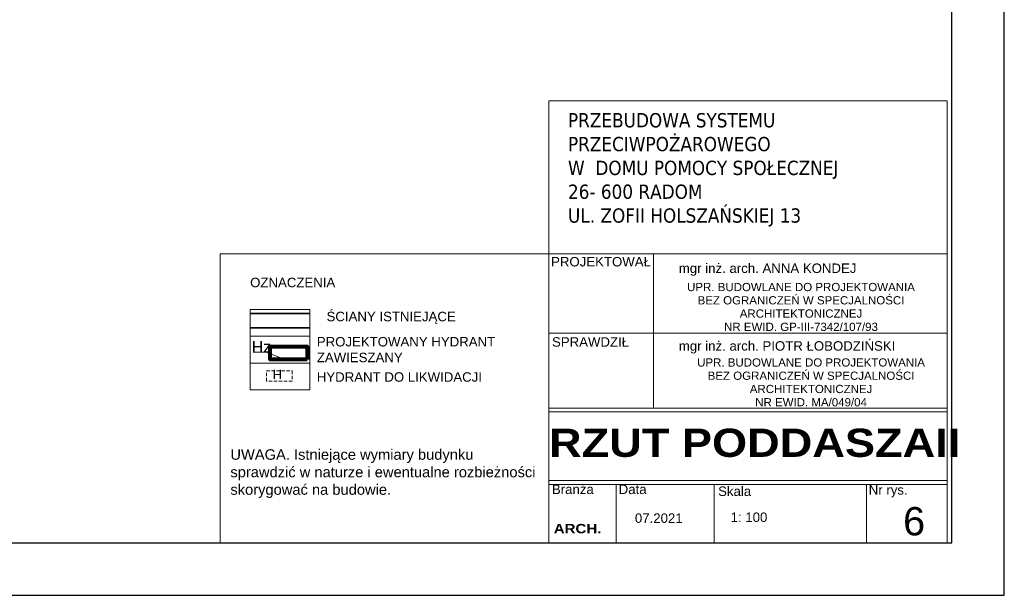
# Model space of a CAD drawing. Extents: x -282929 to -277084, y 175542 to 191450.
# Tile 28 of 30: x -278958 to -277084, y 188480 to 189576. Entities that reach past the tile are written whole.
import ezdxf
from ezdxf.enums import TextEntityAlignment as Align

# ---------------------------------------------------------------- set-up
doc = ezdxf.new("R2010")
doc.units = 0
doc.header["$MEASUREMENT"] = 0
doc.linetypes.add('DASHED2', pattern=[9.525, 6.35, -3.175])
doc.layers.get('0').update_dxf_attribs({"linetype": 'CONTINUOUS'})
for name, color, linetype, lineweight in [('1 cienka', 7, 'CONTINUOUS', 9), ('12 pomocnicze', 241, 'CONTINUOUS', 5), ('inwentaryzacja', 7, 'CONTINUOUS', 35), ('KONTURY', 92, 'CONTINUOUS', 30), ('TABELKA', 22, 'CONTINUOUS', 9), ('wymiary1', 255, 'CONTINUOUS', 15)]:
    doc.layers.add(name, color=color, linetype=linetype, lineweight=lineweight)
for name, color, linetype in [('CIENKA', 7, 'CONTINUOUS'), ('elektryka', 7, 'CONTINUOUS'), ('opisy', 7, 'CONTINUOUS')]:
    doc.layers.add(name, color=color, linetype=linetype)
doc.styles.add('ARIAL', font='arial.ttf')
doc.styles.add('jagoda-100', font='arial.ttf', dxfattribs={"height": 18})

msp = doc.modelspace()

# ---------------------------------------------------------------- linework, layer by layer
at = {"layer": '1 cienka'}
for p, q in [((-277950.435, 189130.37), (-278576.548, 189130.37)), ((-278576.548, 189130.37), (-278576.548, 188580.38))]:
    msp.add_line(p, q, dxfattribs=at)
at = {"layer": '1 cienka', "linetype": 'Continuous'}
for p, q in [((-278514.01, 188943.227), (-278489.319, 188943.227)), ((-278489.319, 188943.227), (-278461.892, 188932.466))]:
    msp.add_line(p, q, dxfattribs=at)
at = {"layer": '12 pomocnicze', "color": 0}
for p, q in [((-277950.435, 189130.37), (-277193.182, 189130.37)), ((-277950.435, 188979.548), (-277193.182, 188979.548))]:
    msp.add_line(p, q, dxfattribs=at)
at = {"layer": '12 pomocnicze', "color": 7}
for p, q in [((-277752.046, 189130.37), (-277752.046, 188836.992)), ((-277950.435, 188836.992), (-277193.182, 188836.992)), ((-277950.435, 188829.527), (-277193.182, 188829.527)), ((-277950.435, 188698.68), (-277193.182, 188698.68)), ((-277950.435, 188691.215), (-277193.182, 188691.215)), ((-277823.345, 188691.215), (-277823.345, 188580.38)), ((-277636.55, 188691.215), (-277636.55, 188580.38)), ((-277346.467, 188691.215), (-277346.467, 188580.38))]:
    msp.add_line(p, q, dxfattribs=at)
at = {"layer": 'CIENKA', "linetype": 'DASHED2', "lineweight": 20}
msp.add_lwpolyline([(-278439.551, 188907.631), (-278439.551, 188887.877), (-278488.919, 188887.877), (-278488.919, 188907.631)], close=True, dxfattribs=at)
at = {"layer": 'elektryka', "color": 1, "linetype": 'ByBlock', "lineweight": 80}
msp.add_lwpolyline([(-278411.427, 188929.169), (-278481.427, 188929.169), (-278481.427, 188954.157), (-278411.427, 188954.157)], close=True, dxfattribs=at)
at = {"layer": 'inwentaryzacja'}
for points in [[(-278406.231, 189017.146), (-278519.777, 189017.146)], [(-278519.777, 188989.598), (-278406.231, 188989.598)]]:
    msp.add_lwpolyline(points, dxfattribs=at)
at = {"layer": 'KONTURY'}
msp.add_lwpolyline([(-277184.192, 188580.38), (-277184.192, 191350.38), (-281084.192, 191350.38), (-281084.192, 188580.38)], close=True, dxfattribs=at)
at = {"layer": 'opisy'}
msp.add_lwpolyline([(-277084.192, 188480.38), (-277084.192, 191450.38), (-281284.192, 191450.38), (-281284.192, 188480.38)], close=True, dxfattribs=at)
at = {"layer": 'TABELKA', "color": 7, "flags": 128}
msp.add_lwpolyline([(-277950.935, 189421.837), (-277193.182, 189421.837), (-277193.182, 188580.38), (-277950.935, 188580.38)], close=True, dxfattribs=at)
at = {"layer": 'wymiary1'}
for points in [[(-278519.777, 189024.758), (-278406.231, 189024.758), (-278406.231, 188973.722), (-278519.777, 188973.722)], [(-278519.777, 188973.722), (-278406.231, 188973.722), (-278406.231, 188922.686), (-278519.777, 188922.686)], [(-278519.777, 188922.686), (-278406.231, 188922.686), (-278406.231, 188871.65), (-278519.777, 188871.65)], [(-278519.777, 188922.686), (-278406.231, 188922.686), (-278406.231, 188871.65), (-278519.777, 188871.65)], [(-278519.777, 188922.686), (-278406.231, 188922.686), (-278406.231, 188871.65), (-278519.777, 188871.65)]]:
    msp.add_lwpolyline(points, close=True, dxfattribs=at)

# ---------------------------------------------------------------- texts
at = {"color": 7, "char_height": 18, "width": 406.86939, "attachment_point": 4}
for s, insert, style in [('OZNACZENIA', (-278519.771, 189075.825), 'ARIAL'), ('{ŚCIANY ISTNIEJĄCE}', (-278374.281, 189008.562), 'jagoda-100'), ('PROJEKTOWANY HYDRANT ZAWIESZANY', (-278392.821, 188948.081), 'jagoda-100'), ('HYDRANT DO LIKWIDACJI', (-278392.821, 188895.916), 'jagoda-100')]:
    msp.add_mtext(s, dxfattribs=dict(at, insert=insert, style=style))
at = {"insert": (-278557.374, 188791.805), "char_height": 20, "width": 639.15205, "attachment_point": 1, "style": 'ARIAL'}
msp.add_mtext('\\PUWAGA. Istniejące wymiary budynku \\Psprawdzić w naturze i ewentualne rozbieżności skorygować na budowie.', dxfattribs=at)
at = {"layer": 'inwentaryzacja', "color": 7, "linetype": 'Continuous', "lineweight": 0, "attachment_point": 4, "line_spacing_factor": 0.85, "style": 'jagoda-100'}
for s, insert, char_height, rotation in [('Hz', (-278516.66, 188953.545), 21.6, 359.999694), ('H', (-278458.885, 188901.254), 18, 179.999694)]:
    msp.add_mtext(s, dxfattribs=dict(at, insert=insert, char_height=char_height, rotation=rotation))
at = {"layer": 'opisy', "color": 7, "style": 'jagoda-100'}
for s, height, p in [('PROJEKTOWAŁ', 18, (-277946.928, 189106.538)), ('SPRAWDZIŁ', 18, (-277945.147, 188953.774)), ('Branża', 18, (-277945.309, 188673.158)), ('Data', 18, (-277818.219, 188673.158)), ('Skala', 18, (-277628.961, 188669.555)), ('Nr rys.', 18, (-277342.236, 188672.109)), ('6', 54, (-277276.881, 188594.457)), ('07.2021', 18, (-277787.363, 188618.301)), ('1: 100', 18, (-277605.139, 188620.101))]:
    msp.add_text(s, height=height, dxfattribs=at).set_placement(p)
for s, p in [('mgr inż. arch. ANNA KONDEJ', (-277703.77, 189103.147)), ('mgr inż. arch. PIOTR ŁOBODZIŃSKI', (-277703.77, 188955.219))]:
    msp.add_text(s, height=18, dxfattribs=at).set_placement(p, align=Align.MIDDLE_LEFT)
at = {"layer": 'opisy', "color": 0, "insert": (-277914.792, 189398.54), "char_height": 27.20978, "width": 886.19786, "attachment_point": 1}
msp.add_mtext('{\\ftahoma|b0|i0|c238|p32;PRZEBUDOWA SYSTEMU \\PPRZECIWPOŻAROWEGO\\PW  DOMU POMOCY SPOŁECZNEJ\\P26- 600 RADOM \\PUL. ZOFII HOLSZAŃSKIEJ 13}', dxfattribs=at)
at = {"layer": 'opisy', "color": 7, "char_height": 15.65133, "attachment_point": 5, "line_spacing_factor": 0.968304}
for s, insert in [('{\\fArial|b0|i0|c238|p34;UPR. BUDOWLANE DO PROJEKTOWANIA\\PBEZ OGRANICZEŃ W SPECJALNOŚCI\\PARCHITEKTONICZNEJ\\PNR EWID. GP-III-7342/107/93}', (-277471.195, 189029.334)), ('{\\fArial|b0|i0|c238|p34;UPR. BUDOWLANE DO PROJEKTOWANIA\\PBEZ OGRANICZEŃ W SPECJALNOŚCI\\PARCHITEKTONICZNEJ\\PNR EWID. MA/049/04}', (-277452.026, 188885.758))]:
    msp.add_mtext(s, dxfattribs=dict(at, insert=insert))
at = {"layer": 'opisy', "color": 7, "attachment_point": 1}
for s, insert, char_height, width in [('{\\fArial Black|b0|i0|c238|p34;RZUT PODDASZAII}', (-277950.908, 188797.692), 53.74771, 1471.14705), ('{\\farial black|b0|i0|c238|p34;ARCH.}', (-277941.866, 188616.319), 17.9159, 72.45051)]:
    msp.add_mtext(s, dxfattribs=dict(at, insert=insert, char_height=char_height, width=width))

doc.saveas('drawing.dxf')
